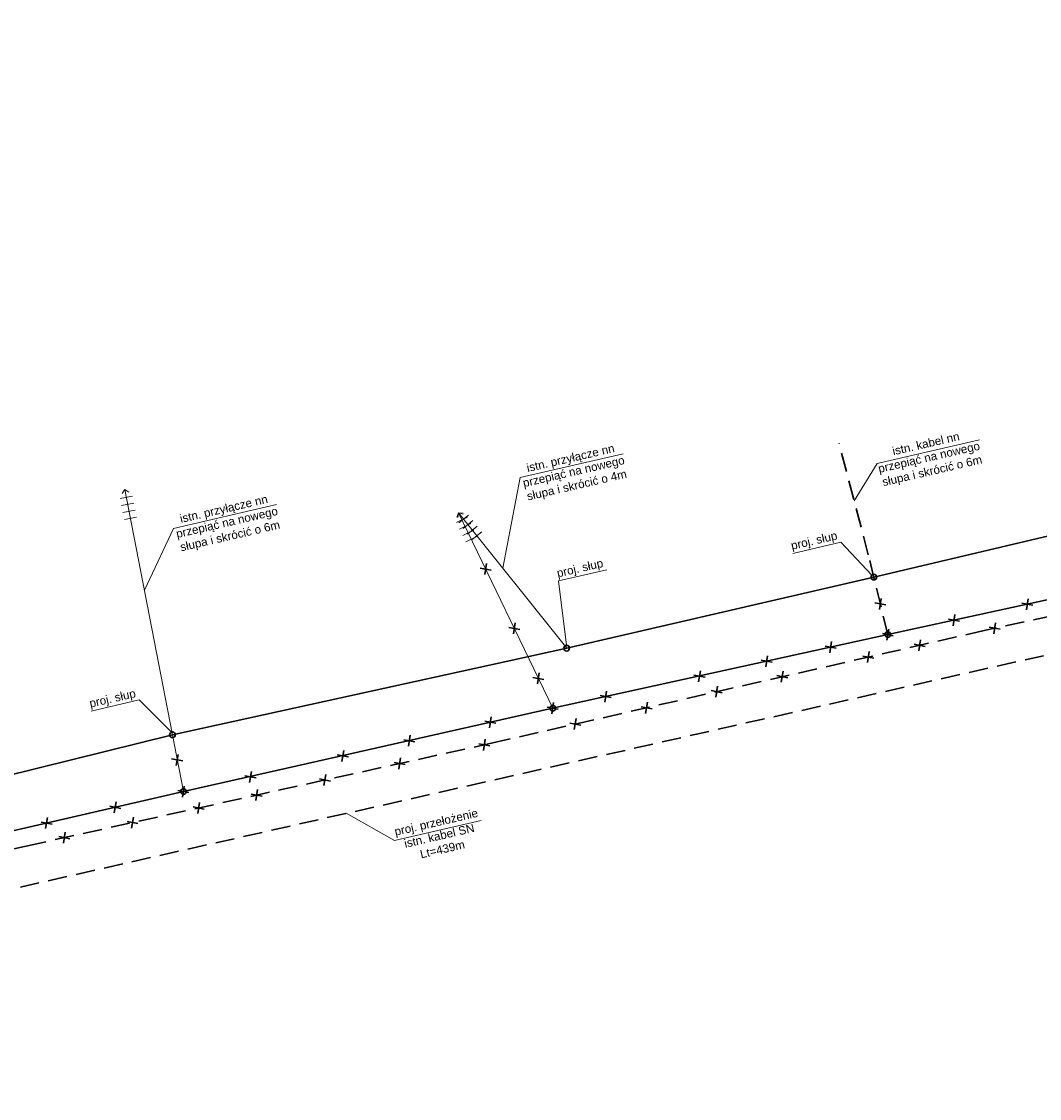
# Model space of a CAD drawing. Header units: metres. Extents: x 7524756 to 7525432, y 5642981 to 5643167.
# Tile 4 of 6: x 7525095 to 7525202, y 5643028 to 5643141. Entities that reach past the tile are written whole.
import ezdxf

# ---------------------------------------------------------------- set-up
doc = ezdxf.new("R2010")
doc.units = ezdxf.units.M
doc.linetypes.add('JIS_02_2.0', pattern=[3, 2, -1])
doc.layers.add('el demontaż', color=1, linetype='Continuous', lineweight=30)
for name, color, linetype, true_color in [('el istn. linia kablowa', 7, 'Continuous', 0x000000), ('el istn. linia napowietrzna', 7, 'Continuous', 0x000000), ('el istn. przyłącze', 7, 'Continuous', 0x000000), ('el istn. słup', 7, 'Continuous', 0x000000), ('el opis', 7, 'Continuous', 0x000000)]:
    doc.layers.add(name, color=color, linetype=linetype, true_color=true_color)
for name, color, linetype in [('el proj. linia kablowa', 1, 'Continuous'), ('el proj. linia napowietrzna', 1, 'Continuous'), ('el proj. przyłącze', 1, 'Continuous'), ('el proj. słup', 1, 'Continuous')]:
    doc.layers.add(name, color=color, linetype=linetype)
doc.styles.add('ARIAL', font='arial.ttf')
doc.styles.get("Standard").update_dxf_attribs({"font": 'arial.ttf'})

# ---------------------------------------------------------------- blocks, each defined once
blk = doc.blocks.new('*U27379')
at = {"color": 0, "lineweight": 18}
for points in [[(-3.34, 64.39), (-4.02, 63.69)], [(0, 0), (-3.34, 64.39)], [(-3.34, 64.39), (-2.62, 63.74)], [(-1.96, 62.8), (-4.56, 62.66)], [(-1.88, 61.3), (-4.48, 61.17)], [(-1.8, 59.8), (-4.4, 59.67)], [(-1.73, 58.3), (-4.32, 58.17)]]:
    blk.add_lwpolyline(points, dxfattribs=at)
blk = doc.blocks.new('*U27381')
at = {"color": 0, "lineweight": 18}
for points in [[(-13.84, 43.32), (-14.32, 42.47)], [(0, 0), (-13.84, 43.32)], [(-13.84, 43.32), (-12.97, 42.87)], [(-12.1, 42.13), (-14.57, 41.34)], [(-11.64, 40.7), (-14.12, 39.91)], [(-11.18, 39.27), (-13.66, 38.48)], [(-10.73, 37.84), (-13.2, 37.05)]]:
    blk.add_lwpolyline(points, dxfattribs=at)
blk = doc.blocks.new('*U27383')
at = {"color": 0, "lineweight": 18}
for points in [[(-18.49, 31.27), (-18.76, 30.33)], [(-16.52, 30.5), (-18.76, 29.17)], [(0, 0), (-18.49, 31.27)], [(-18.49, 31.27), (-17.54, 31.03)], [(-15.76, 29.21), (-18, 27.88)], [(-15, 27.92), (-17.23, 26.59)], [(-14.23, 26.62), (-16.47, 25.3)]]:
    blk.add_lwpolyline(points, dxfattribs=at)

msp = doc.modelspace()

# ---------------------------------------------------------------- linework, layer by layer
at = {"layer": 'el demontaż', "linetype": 'Continuous'}
for points in [[(7525143.44, 5643083.29), (7525144.59, 5643083.07)], [(7525144.11, 5643083.76), (7525143.92, 5643082.6)], [(7525184.82, 5643079.64), (7525185.97, 5643079.42)], [(7525185.49, 5643080.11), (7525185.3, 5643078.95)], [(7525200.22, 5643079.61), (7525201.38, 5643079.39)], [(7525200.89, 5643080.08), (7525200.7, 5643078.92)], [(7525193.2, 5643078.41), (7525193.01, 5643077.24)], [(7525147.1, 5643077.54), (7525146.91, 5643076.38)], [(7525192.53, 5643077.93), (7525193.68, 5643077.72)], [(7525197.48, 5643077.56), (7525197.29, 5643076.4)], [(7525146.43, 5643077.07), (7525147.59, 5643076.85)], [(7525185.6, 5643076.42), (7525186.75, 5643076.2)], [(7525186.27, 5643076.89), (7525186.08, 5643075.73)], [(7525196.81, 5643077.09), (7525197.96, 5643076.87)], [(7525179.61, 5643075.11), (7525180.77, 5643074.89)], [(7525180.28, 5643075.58), (7525180.09, 5643074.42)], [(7525188.93, 5643075.3), (7525190.09, 5643075.08)], [(7525189.61, 5643075.77), (7525189.42, 5643074.61)], [(7525173.55, 5643074.1), (7525173.37, 5643072.94)], [(7525183.56, 5643074.07), (7525184.72, 5643073.85)], [(7525184.23, 5643074.54), (7525184.04, 5643073.38)], [(7525172.88, 5643073.63), (7525174.04, 5643073.41)], [(7525148.96, 5643071.83), (7525150.11, 5643071.61)], [(7525149.63, 5643072.3), (7525149.44, 5643071.14)], [(7525165.85, 5643072.06), (7525167.01, 5643071.84)], [(7525166.52, 5643072.53), (7525166.33, 5643071.37)], [(7525174.52, 5643072.01), (7525175.68, 5643071.79)], [(7525175.19, 5643072.48), (7525175, 5643071.32)], [(7525156.68, 5643070.4), (7525156.5, 5643069.24)], [(7525167.66, 5643070.44), (7525168.82, 5643070.22)], [(7525168.33, 5643070.91), (7525168.14, 5643069.75)], [(7525156.01, 5643069.93), (7525157.17, 5643069.71)], [(7525160.97, 5643069.22), (7525160.78, 5643068.06)], [(7525150.45, 5643068.71), (7525151.61, 5643068.49)], [(7525151.13, 5643069.18), (7525150.94, 5643068.02)], [(7525160.3, 5643068.75), (7525161.45, 5643068.53)], [(7525143.92, 5643067.24), (7525145.07, 5643067.02)], [(7525144.59, 5643067.71), (7525144.4, 5643066.55)], [(7525152.82, 5643067.04), (7525153.97, 5643066.82)], [(7525153.49, 5643067.51), (7525153.3, 5643066.35)], [(7525135.43, 5643065.3), (7525136.59, 5643065.08)], [(7525136.1, 5643065.77), (7525135.91, 5643064.61)], [(7525143.29, 5643064.87), (7525144.44, 5643064.65)], [(7525143.96, 5643065.34), (7525143.77, 5643064.18)], [(7525111.76, 5643063.76), (7525111.57, 5643062.6)], [(7525128.45, 5643063.71), (7525129.61, 5643063.49)], [(7525129.13, 5643064.18), (7525128.94, 5643063.02)], [(7525111.08, 5643063.29), (7525112.24, 5643063.07)], [(7525134.41, 5643062.91), (7525135.56, 5643062.69)], [(7525135.08, 5643063.38), (7525134.89, 5643062.22)], [(7525118.77, 5643061.51), (7525119.93, 5643061.29)], [(7525119.45, 5643061.98), (7525119.26, 5643060.82)], [(7525127.24, 5643061.65), (7525127.05, 5643060.49)], [(7525112.4, 5643060.44), (7525112.22, 5643059.27)], [(7525126.57, 5643061.18), (7525127.72, 5643060.96)], [(7525111.73, 5643059.96), (7525112.89, 5643059.75)], [(7525119.42, 5643059.6), (7525120.58, 5643059.38)], [(7525120.09, 5643060.07), (7525119.9, 5643058.91)], [(7525104.59, 5643058.32), (7525105.74, 5643058.1)], [(7525105.26, 5643058.79), (7525105.07, 5643057.63)], [(7525113.33, 5643058.25), (7525114.48, 5643058.03)], [(7525114, 5643058.72), (7525113.81, 5643057.56)], [(7525098.06, 5643057.14), (7525097.87, 5643055.98)], [(7525107.07, 5643057.19), (7525106.88, 5643056.03)], [(7525097.39, 5643056.67), (7525098.54, 5643056.45)], [(7525106.4, 5643056.72), (7525107.55, 5643056.5)], [(7525099.25, 5643055.14), (7525100.41, 5643054.92)], [(7525099.92, 5643055.61), (7525099.73, 5643054.45)]]:
    msp.add_lwpolyline(points, dxfattribs=at)
at = {"layer": 'el istn. linia kablowa', "linetype": 'JIS_02_2.0', "lineweight": 30}
for points in [[(7525420.87, 5643122.91), (7525416.24, 5643125.54), (7525383.89, 5643118.42), (7525341.68, 5643108.81), (7525244.45, 5643087.16), (7525196.29, 5643076.74), (7525144.76, 5643064.96), (7525096.47, 5643054.29), (7525038.65, 5643041.42), (7524999.01, 5643032.66), (7524995.75, 5643031.82), (7524993.79, 5643030.26), (7524993.51, 5643028.29)], [(7525186.17, 5643076.31), (7525184.13, 5643084.69), (7525181.06, 5643096.33)]]:
    msp.add_lwpolyline(points, dxfattribs=at)
at = {"layer": 'el istn. linia napowietrzna', "lineweight": 30}
msp.add_lwpolyline([(7524999.86, 5643034.77), (7525052.68, 5643046.96), (7525082.72, 5643053.05), (7525112.31, 5643059.86), (7525151.03, 5643068.6), (7525186.17, 5643076.31), (7525213.31, 5643082.23), (7525246.37, 5643089.72), (7525278.11, 5643096.66), (7525327.92, 5643107.99), (7525375.37, 5643119.07), (7525416.06, 5643127.69), (7525424.04, 5643127.09)], dxfattribs=at)
at = {"layer": 'el istn. słup', "lineweight": 30}
for centre in [(7525186.17, 5643076.31), (7525151.04, 5643068.6), (7525112.31, 5643059.86)]:
    msp.add_circle(centre, 0.298, dxfattribs=at)
at = {"layer": 'el opis', "lineweight": 18}
for p, q in [((7525185.06, 5643094.24), (7525195.79, 5643096.72)), ((7525147.62, 5643092.78), (7525158.43, 5643095.27)), ((7525185.06, 5643094.24), (7525182.65, 5643090.32)), ((7525147.62, 5643092.78), (7525145.82, 5643083.26)), ((7525111.27, 5643087.45), (7525122.07, 5643089.94)), ((7525111.27, 5643087.45), (7525108.22, 5643080.96)), ((7525184.51, 5643082.55), (7525181.25, 5643086)), ((7525152.47, 5643075.19), (7525151.65, 5643081.94)), ((7525111.07, 5643066.09), (7525107.69, 5643069.47)), ((7525134.44, 5643054.73), (7525129.39, 5643057.58)), ((7525134.44, 5643054.73), (7525143.54, 5643056.83))]:
    msp.add_line(p, q, dxfattribs=at)
for points in [[(7525176.2, 5643084.83), (7525181.25, 5643086)], [(7525151.65, 5643081.94), (7525156.71, 5643083.11)], [(7525102.64, 5643068.3), (7525107.69, 5643069.47)]]:
    msp.add_lwpolyline(points, dxfattribs=at)
at = {"layer": 'el proj. linia kablowa', "color": 1, "linetype": 'JIS_02_2.0', "lineweight": 30}
msp.add_lwpolyline([(7525420.87, 5643122.91), (7525418.28, 5643122.32), (7525416.12, 5643122.39), (7524997.18, 5643027.69), (7524996.88, 5643029), (7524993.51, 5643028.29)], dxfattribs=at)
at = {"layer": 'el proj. linia napowietrzna', "lineweight": 30}
msp.add_lwpolyline([(7524998.78, 5643040.69), (7525051.55, 5643052.4), (7525082.77, 5643058.8), (7525111.16, 5643065.81), (7525152.5, 5643074.89), (7525184.71, 5643082.34), (7525211.94, 5643088.75), (7525246.87, 5643097.01), (7525277.25, 5643103.84), (7525326.66, 5643114.17), (7525378.58, 5643126.01), (7525414.29, 5643134.52), (7525420.67, 5643140.57)], dxfattribs=at)
at = {"layer": 'el proj. słup', "color": 1, "lineweight": 30}
for centre in [(7525184.71, 5643082.34), (7525152.5, 5643074.89), (7525111.16, 5643065.81)]:
    msp.add_circle(centre, 0.298, dxfattribs=at)

# ---------------------------------------------------------------- block references
at = {"layer": 'el istn. przyłącze', "xscale": 0.4999999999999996, "yscale": 0.4999999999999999, "zscale": 0.5, "rotation": 8.00000000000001}
for name, p in [('*U27379', (7525112.31, 5643059.86)), ('*U27381', (7525151.04, 5643068.6))]:
    msp.add_blockref(name, p, dxfattribs=at)
at = {"layer": 'el proj. przyłącze', "color": 1, "xscale": 0.4999999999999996, "yscale": 0.4999999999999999, "zscale": 0.5, "rotation": 8.00000000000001}
msp.add_blockref('*U27383', (7525152.5, 5643074.89), dxfattribs=at)

# ---------------------------------------------------------------- texts
at = {"layer": 'el opis', "char_height": 0.8726, "width": 13.4605, "attachment_point": 1, "rotation": 13}
for s, insert in [('\\pxqc;\\Pistn. kabel nn \\Pprzepiąć na nowego słupa i skrócić o 6m', (7525183.18, 5643096.66)), ('\\pxqc;\\Pistn. przyłącze nn\\Pprzepiąć na nowego słupa i skrócić o 4m ', (7525145.92, 5643095.16)), ('\\pxqc;\\Pistn. przyłącze nn\\Pprzepiąć na nowego słupa i skrócić o 6m ', (7525109.56, 5643089.83)), ('\\pxqc;\\Pproj. przełożenie \\Pistn. kabel SN\\PLt=439m', (7525131.83, 5643056.98))]:
    msp.add_mtext(s, dxfattribs=dict(at, insert=insert))
at = {"layer": 'el opis', "char_height": 0.8726, "width": 6.3629, "attachment_point": 1, "rotation": 13, "style": 'ARIAL'}
for insert in [(7525175.24, 5643085.89), (7525150.69, 5643083), (7525101.68, 5643069.35)]:
    msp.add_mtext('\\pxqc;proj. słup', dxfattribs=dict(at, insert=insert))

doc.saveas('drawing.dxf')
